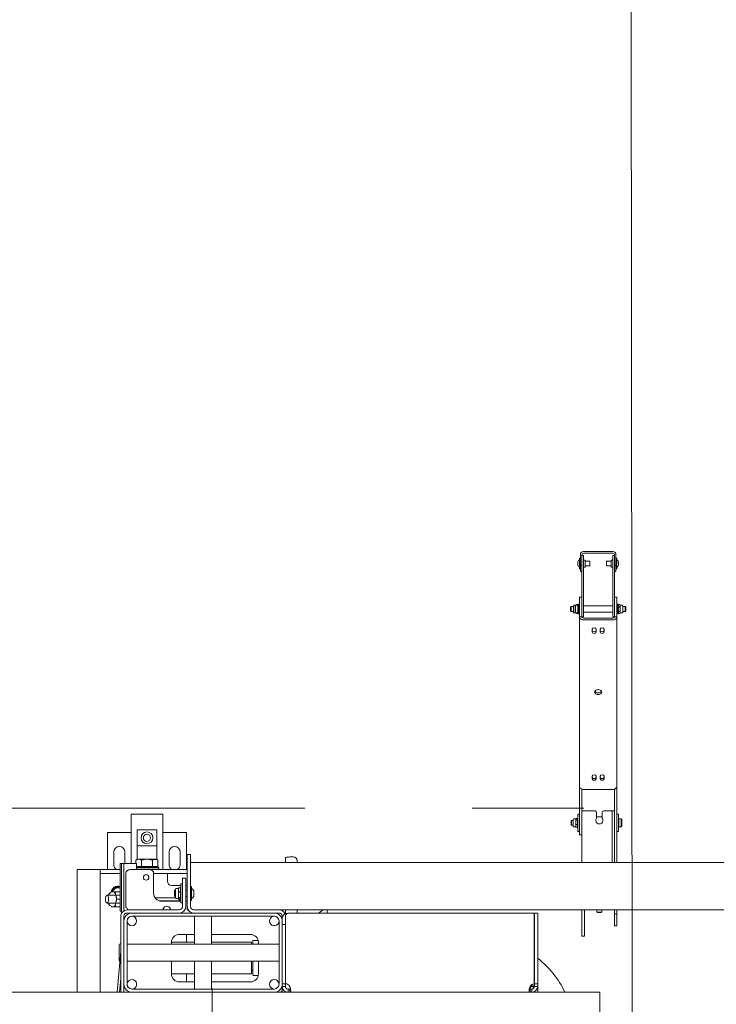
# Model space of a CAD drawing. Header units: centimetres. Extents: x -1436 to 1974, y -887 to 4352.
# Tile 49 of 105: x 501 to 589, y 2709 to 2833. Entities that reach past the tile are written whole.
import ezdxf
from ezdxf.enums import TextEntityAlignment as Align

# ---------------------------------------------------------------- set-up
doc = ezdxf.new("R2010")
doc.units = ezdxf.units.CM
doc.header["$MEASUREMENT"] = 0
doc.linetypes.add('DASHDOT', pattern=[25.4, 12.7, -6.35, 0, -6.35])
doc.linetypes.add('Przerywana podwójnie', pattern=[109.361107, 52.916665, -21.166666, 14.111111, -21.166666])
doc.layers.add('00 - nowa technologia myjni_Nr_pióra__246', color=7, linetype='Continuous', lineweight=20, true_color=0x1db3b3)
doc.layers.add('299-A Wymiary Opisy', color=7, linetype='Continuous')
doc.layers.add('410-K Osie główne', color=7, linetype='Continuous')
doc.layers.add('299-A Wymiary Opisy_Nr_pióra__11', color=7, linetype='Continuous', lineweight=0)
doc.layers.add('410-K Osie główne_Nr_pióra__11', color=7, linetype='Continuous', lineweight=0)
doc.styles.add('STYL_AUTOMATYCZNY_1', font='arial.ttf')
doc.styles.add('STYL_AUTOMATYCZNY_2', font='arial.ttf')
doc.dimstyles.new('STYL_AUTOMATYCZNY__1', dxfattribs={"dimtxt": 13, "dimasz": 7.6, "dimexe": 0.18, "dimexo": 0.0625, "dimgap": 0, "dimtad": 1, "dimdec": 0, "dimzin": 0, "dimdsep": 46, "dimtxsty": 'STYL_AUTOMATYCZNY_1', "dimblk": 'ARROWHEAD_2', "dimblk1": 'ARROWHEAD_2', "dimblk2": 'ARROWHEAD_2', "dimcen": 0.09, "dimclrd": 7, "dimclre": 7, "dimclrt": 7, "dimadec": 0, "dimazin": 0, "dimtfac": 1, "dimtdec": 4, "dimtmove": 0, "dimatfit": 3, "dimfxl": 0, "dimtolj": 1, "dimtzin": 0, "dimarcsym": 0})

# ---------------------------------------------------------------- blocks, each defined once
blk = doc.blocks.new('Standardowy znacznik osi[22]_1', base_point=(-163, 2733.81))
at = {"layer": '410-K Osie główne_Nr_pióra__11', "color": 7, "linetype": 'Przerywana podwójnie', "lineweight": 0}
blk.add_line((-63, 2733.81), (1039.92, 2733.81), dxfattribs=at)
at = {"layer": '410-K Osie główne_Nr_pióra__11', "color": 7, "lineweight": 0, "style": 'STYL_AUTOMATYCZNY_2'}
for tag, p in [('AC_MarkerText_1_0', (-178, 2741.31)), ('AC_MarkerText_1_1', (1154.92, 2741.31))]:
    blk.add_attdef(tag, text='', height=15, dxfattribs=at).set_placement(p, align=Align.TOP_CENTER)
blk = doc.blocks.new('*D80')
at = {"layer": '299-A Wymiary Opisy_Nr_pióra__11', "color": 7, "linetype": 'Continuous', "lineweight": 0}
for p, q in [((62.4, 2870.08), (62.38, 2855.08)), ((621.21, 2869.38), (621.19, 2854.38)), ((65.28, 2867.58), (59.49, 2857.58)), ((618.3, 2856.88), (624.09, 2866.88)), ((62.39, 2862.58), (57.5, 2862.59)), ((621.2, 2861.88), (62.39, 2862.58)), ((626.09, 2861.87), (621.2, 2861.88))]:
    blk.add_line(p, q, dxfattribs=at)
at = {"layer": '299-A Wymiary Opisy_Nr_pióra__11', "color": 7, "lineweight": 0, "insert": (326.92, 2864.85), "char_height": 13, "attachment_point": 7, "rotation": 359.928, "style": 'STYL_AUTOMATYCZNY_1'}
blk.add_mtext('\\A1;{\\pql;\\fArial|b0|i0|c238|p0;\\W1.000000;559}', dxfattribs=at)
blk = doc.blocks.new('ARROWHEAD_2')
at = {"color": 0, "linetype": 'Continuous', "lineweight": 0}
for p, q in [((-0.378, -0.655), (0.378, 0.655)), ((0, 0), (-1, 0))]:
    blk.add_line(p, q, dxfattribs=at)
blk = doc.blocks.new('*D85')
at = {"layer": '299-A Wymiary Opisy_Nr_pióra__11', "color": 7, "linetype": 'Continuous', "lineweight": 0}
for p, q in [((577.75, 3011.49), (577.76, 3006.6)), ((582.76, 3003.72), (572.75, 3009.48)), ((570.26, 3006.59), (585.26, 3006.61)), ((577.76, 3006.6), (578.14, 2700.64)), ((583.14, 2697.76), (573.13, 2703.52)), ((578.14, 2700.64), (578.3, 2570.64))]:
    blk.add_line(p, q, dxfattribs=at)
at = {"layer": '299-A Wymiary Opisy_Nr_pióra__11', "color": 7, "lineweight": 0, "insert": (580.53, 2868.5), "char_height": 13, "attachment_point": 7, "rotation": 270.0718, "style": 'STYL_AUTOMATYCZNY_1'}
blk.add_mtext('\\A1;{\\pql;\\fArial|b0|i0|c238|p0;\\W1.000000;306}', dxfattribs=at)
blk = doc.blocks.new('*D86')
at = {"layer": '299-A Wymiary Opisy_Nr_pióra__11', "color": 7, "linetype": 'Continuous', "lineweight": 0}
for p, q in [((577.76, 3006.6), (578.14, 2700.64)), ((583.14, 2697.76), (573.13, 2703.52)), ((570.64, 2700.64), (585.64, 2700.65)), ((578.14, 2700.64), (578.3, 2570.64)), ((583.31, 2567.76), (573.3, 2573.53)), ((570.8, 2570.64), (585.8, 2570.65))]:
    blk.add_line(p, q, dxfattribs=at)
at = {"layer": '299-A Wymiary Opisy_Nr_pióra__11', "color": 7, "lineweight": 0, "insert": (580.8, 2650.52), "char_height": 13, "attachment_point": 7, "rotation": 270.0718, "style": 'STYL_AUTOMATYCZNY_1'}
blk.add_mtext('\\A1;{\\pql;\\fArial|b0|i0|c238|p0;\\W1.000000;130}', dxfattribs=at)

msp = doc.modelspace()

# ---------------------------------------------------------------- linework, layer by layer
at = {"layer": '00 - nowa technologia myjni_Nr_pióra__246', "color": 132, "linetype": 'Continuous', "lineweight": 20, "true_color": 0x1db3b3}
for p, q in [((571.47, 2764.74), (571.47, 2765.42)), ((571.57, 2765.42), (571.47, 2765.42)), ((571.57, 2765.85), (571.57, 2764.99)), ((571.77, 2765.85), (571.77, 2764.99)), ((571.77, 2765.74), (571.97, 2765.74)), ((571.77, 2765.74), (571.77, 2765.24)), ((571.77, 2764.24), (571.77, 2765.24)), ((575.68, 2766.24), (571.96, 2766.24)), ((575.68, 2766.04), (571.96, 2766.04)), ((571.97, 2765.74), (571.97, 2765.24)), ((571.97, 2764.24), (571.97, 2765.24)), ((575.67, 2765.24), (575.67, 2765.74)), ((575.87, 2765.74), (575.67, 2765.74)), ((575.67, 2765.24), (575.67, 2764.24)), ((575.87, 2764.99), (575.87, 2765.85)), ((576.07, 2764.99), (576.07, 2765.85)), ((576.07, 2765.42), (576.07, 2764.74)), ((576.07, 2765.42), (576.17, 2765.42)), ((576.17, 2765.42), (576.17, 2764.74)), ((571.24, 2764.97), (571.24, 2764.96)), ((571.24, 2764.97), (571.24, 2764.86)), ((571.24, 2764.86), (571.24, 2764.85)), ((571.24, 2764.86), (571.24, 2764.85)), ((571.24, 2764.86), (571.24, 2764.86)), ((571.24, 2764.85), (571.24, 2764.85)), ((571.24, 2764.85), (571.24, 2764.63)), ((571.24, 2764.63), (571.24, 2764.63)), ((571.24, 2764.63), (571.24, 2764.63)), ((571.24, 2764.63), (571.24, 2764.63)), ((571.24, 2764.63), (571.24, 2764.51)), ((571.24, 2764.51), (571.24, 2764.51)), ((571.24, 2764.51), (571.24, 2764.51)), ((571.47, 2764.06), (571.47, 2764.74)), ((571.57, 2764.06), (571.47, 2764.06)), ((571.57, 2764.06), (571.47, 2764.06)), ((571.57, 2764.06), (571.47, 2764.06)), ((571.57, 2764.06), (571.47, 2764.06)), ((571.57, 2764.99), (571.57, 2764.49)), ((571.57, 2764.49), (571.77, 2764.49)), ((571.57, 2764.49), (571.57, 2764.24)), ((571.57, 2764.24), (571.57, 2763.74)), ((571.77, 2764.99), (571.77, 2764.49)), ((571.77, 2764.49), (571.77, 2764.24)), ((571.77, 2764.24), (571.77, 2764.02)), ((571.77, 2764.24), (571.77, 2763.8)), ((571.97, 2764.24), (571.97, 2763.8)), ((572.02, 2765.18), (572.17, 2765.18)), ((572.02, 2764.29), (572.17, 2764.29)), ((572.02, 2764.29), (572.17, 2764.29)), ((572.02, 2764.29), (572.17, 2764.29)), ((572.02, 2764.29), (572.17, 2764.29)), ((572.17, 2765.18), (572.17, 2764.61)), ((572.17, 2765.04), (572.77, 2765.04)), ((572.17, 2764.61), (572.17, 2764.29)), ((572.17, 2764.44), (572.77, 2764.44)), ((572.17, 2764.44), (572.77, 2764.44)), ((572.17, 2764.44), (572.77, 2764.44)), ((572.17, 2764.44), (572.77, 2764.44)), ((572.77, 2765.04), (572.77, 2764.74)), ((572.77, 2764.74), (572.77, 2764.44)), ((574.87, 2764.74), (574.87, 2765.04)), ((575.47, 2765.04), (574.87, 2765.04)), ((574.87, 2764.44), (574.87, 2764.74)), ((575.47, 2764.44), (574.87, 2764.44)), ((575.47, 2764.44), (574.87, 2764.44)), ((575.47, 2764.44), (574.87, 2764.44)), ((575.47, 2764.44), (574.87, 2764.44)), ((575.47, 2764.86), (575.47, 2765.18)), ((575.62, 2765.18), (575.47, 2765.18)), ((575.47, 2764.29), (575.47, 2764.86)), ((575.62, 2764.29), (575.47, 2764.29)), ((575.62, 2764.29), (575.47, 2764.29)), ((575.62, 2764.29), (575.47, 2764.29)), ((575.62, 2764.29), (575.47, 2764.29)), ((575.67, 2763.8), (575.67, 2764.24)), ((575.87, 2764.49), (575.87, 2764.99)), ((576.07, 2764.49), (575.87, 2764.49)), ((575.87, 2764.24), (575.87, 2764.49)), ((575.87, 2764.24), (575.87, 2763.74)), ((575.87, 2763.8), (575.87, 2764.24)), ((576.07, 2765.14), (576.07, 2765.14)), ((576.07, 2764.49), (576.07, 2764.99)), ((576.07, 2764.74), (576.07, 2764.06)), ((576.07, 2764.24), (576.07, 2764.49)), ((576.07, 2764.24), (576.07, 2763.74)), ((576.07, 2764.06), (576.17, 2764.06)), ((576.07, 2764.06), (576.17, 2764.06)), ((576.07, 2764.06), (576.17, 2764.06)), ((576.07, 2764.06), (576.17, 2764.06)), ((576.17, 2764.74), (576.17, 2764.06)), ((576.4, 2764.97), (576.4, 2764.97)), ((576.4, 2764.97), (576.4, 2764.96)), ((576.4, 2764.97), (576.4, 2764.97)), ((576.4, 2764.85), (576.4, 2764.96)), ((576.4, 2764.85), (576.4, 2764.84)), ((576.4, 2764.84), (576.4, 2764.85)), ((576.4, 2764.85), (576.4, 2764.85)), ((576.4, 2764.63), (576.4, 2764.84)), ((576.4, 2764.62), (576.4, 2764.63)), ((576.4, 2764.61), (576.4, 2764.62)), ((576.4, 2764.61), (576.4, 2764.62)), ((576.4, 2764.61), (576.4, 2764.61)), ((576.4, 2764.51), (576.4, 2764.61)), ((576.4, 2764.51), (576.4, 2764.51)), ((576.4, 2764.51), (576.4, 2764.51)), ((571.57, 2763.74), (571.77, 2763.74)), ((571.77, 2763.8), (571.77, 2763.37)), ((571.77, 2758.99), (571.77, 2763.37)), ((571.97, 2763.8), (571.97, 2763.37)), ((571.97, 2758.99), (571.97, 2763.37)), ((575.67, 2763.37), (575.67, 2763.8)), ((575.67, 2763.37), (575.67, 2758.99)), ((575.87, 2763.37), (575.87, 2763.8)), ((576.07, 2763.74), (575.87, 2763.74)), ((575.87, 2763.37), (575.87, 2758.99)), ((571.47, 2758.05), (571.47, 2760.49)), ((571.77, 2760.49), (571.47, 2760.49)), ((575.87, 2760.49), (575.87, 2760.05)), ((575.87, 2760.49), (576.17, 2760.49)), ((576.17, 2760.49), (576.17, 2760.05)), ((570.33, 2759.23), (570.39, 2759.29)), ((570.33, 2759.23), (570.33, 2758.75)), ((570.39, 2759.29), (570.39, 2758.69)), ((570.39, 2759.29), (570.71, 2759.29)), ((570.71, 2759.41), (570.71, 2758.58)), ((570.79, 2759.49), (570.97, 2759.49)), ((570.91, 2759.43), (570.97, 2759.49)), ((570.91, 2758.75), (570.91, 2759.43)), ((570.97, 2758.72), (570.97, 2759.49)), ((571.25, 2759.49), (570.97, 2759.49)), ((571.05, 2759.49), (571.06, 2759.51)), ((571.08, 2759.54), (571.24, 2759.54)), ((571.08, 2759.54), (571.08, 2759.54)), ((571.24, 2759.54), (571.24, 2759.54)), ((571.25, 2758.72), (571.25, 2759.49)), ((571.31, 2759.43), (571.25, 2759.49)), ((571.31, 2759.43), (571.27, 2759.51)), ((571.31, 2759.55), (571.35, 2759.59)), ((571.31, 2759.55), (571.31, 2759.23)), ((571.31, 2759.23), (571.31, 2758.43)), ((571.35, 2759.59), (571.35, 2759.24)), ((571.35, 2759.59), (571.47, 2759.59)), ((571.35, 2759.24), (571.35, 2758.39)), ((575.67, 2759.39), (571.97, 2759.39)), ((575.87, 2760.05), (575.87, 2758.05)), ((576.17, 2760.05), (576.17, 2758.05)), ((576.17, 2759.49), (576.17, 2759.59)), ((576.29, 2759.59), (576.17, 2759.59)), ((576.17, 2758.39), (576.17, 2759.49)), ((576.17, 2758.59), (576.17, 2759.33)), ((576.29, 2759.49), (576.29, 2759.59)), ((576.33, 2759.55), (576.29, 2759.59)), ((576.33, 2759.55), (576.29, 2759.59)), ((576.29, 2758.39), (576.29, 2759.49)), ((576.33, 2759.43), (576.39, 2759.55)), ((576.33, 2759.46), (576.33, 2759.55)), ((576.33, 2758.43), (576.33, 2759.46)), ((576.33, 2758.75), (576.33, 2759.43)), ((576.4, 2759.56), (576.39, 2759.55)), ((576.4, 2759.56), (576.4, 2759.56)), ((576.56, 2759.56), (576.4, 2759.56)), ((576.56, 2759.56), (576.4, 2759.56)), ((576.4, 2759.23), (576.4, 2759.26)), ((576.56, 2759.26), (576.4, 2759.26)), ((576.56, 2759.23), (576.4, 2759.23)), ((576.56, 2759.56), (576.56, 2759.56)), ((576.56, 2759.56), (576.56, 2759.55)), ((576.59, 2759.49), (576.56, 2759.55)), ((576.56, 2759.23), (576.56, 2759.26)), ((576.59, 2759.41), (576.59, 2759.49)), ((576.85, 2759.49), (576.59, 2759.49)), ((576.59, 2758.96), (576.59, 2759.41)), ((576.93, 2758.77), (576.93, 2759.41)), ((577.25, 2759.29), (576.93, 2759.29)), ((577.25, 2758.83), (577.25, 2759.29)), ((577.31, 2759.23), (577.25, 2759.29)), ((577.31, 2758.86), (577.31, 2759.23)), ((570.33, 2758.75), (570.33, 2758.75)), ((570.33, 2758.75), (570.39, 2758.69)), ((570.39, 2758.69), (570.39, 2758.69)), ((570.39, 2758.69), (570.71, 2758.69)), ((570.71, 2758.58), (570.71, 2758.57)), ((570.79, 2758.49), (571.05, 2758.49)), ((570.91, 2758.55), (570.91, 2758.75)), ((570.91, 2758.55), (570.97, 2758.49)), ((570.97, 2758.49), (570.97, 2758.72)), ((571.25, 2758.49), (570.97, 2758.49)), ((571.05, 2758.49), (571.06, 2758.47)), ((571.08, 2758.44), (571.24, 2758.44)), ((571.08, 2758.44), (571.08, 2758.43)), ((571.08, 2758.43), (571.24, 2758.43)), ((571.08, 2758.43), (571.08, 2758.43)), ((571.24, 2758.44), (571.24, 2758.43)), ((571.25, 2758.49), (571.25, 2758.72)), ((571.31, 2758.55), (571.25, 2758.49)), ((571.31, 2758.54), (571.27, 2758.47)), ((571.31, 2758.43), (571.35, 2758.39)), ((571.35, 2758.39), (571.47, 2758.39)), ((571.35, 2758.39), (571.47, 2758.39)), ((571.47, 2758.05), (571.47, 2758.01)), ((571.47, 2758.01), (571.47, 2758)), ((571.77, 2758.01), (571.47, 2758.01)), ((571.47, 2736.57), (571.47, 2758)), ((571.77, 2758.99), (571.77, 2758)), ((571.77, 2758.05), (571.77, 2758.91)), ((571.77, 2758.05), (571.77, 2758.01)), ((571.77, 2758.01), (571.77, 2758)), ((571.77, 2757.99), (571.97, 2757.99)), ((571.97, 2758.99), (571.97, 2757.99)), ((575.67, 2758.59), (571.97, 2758.59)), ((575.67, 2758.59), (571.97, 2758.59)), ((572.02, 2757.82), (575.62, 2757.82)), ((575.67, 2757.99), (575.67, 2758.99)), ((575.87, 2757.99), (575.67, 2757.99)), ((575.87, 2758.91), (575.87, 2758.99)), ((575.87, 2758.01), (575.87, 2758.05)), ((575.87, 2758), (575.87, 2758.01)), ((575.87, 2758.01), (576.17, 2758.01)), ((576.29, 2758.39), (576.17, 2758.39)), ((576.29, 2758.39), (576.17, 2758.39)), ((576.17, 2758.01), (576.17, 2758.05)), ((576.17, 2758), (576.17, 2758.01)), ((576.17, 2736.57), (576.17, 2758)), ((576.33, 2758.43), (576.29, 2758.39)), ((576.33, 2758.43), (576.29, 2758.39)), ((576.33, 2758.54), (576.33, 2758.75)), ((576.33, 2758.54), (576.39, 2758.43)), ((576.4, 2758.42), (576.39, 2758.43)), ((576.4, 2758.66), (576.4, 2758.69)), ((576.56, 2758.69), (576.4, 2758.69)), ((576.56, 2758.66), (576.4, 2758.66)), ((576.56, 2758.42), (576.4, 2758.42)), ((576.56, 2758.66), (576.56, 2758.69)), ((576.56, 2758.69), (576.56, 2758.69)), ((576.59, 2758.49), (576.56, 2758.43)), ((576.56, 2758.42), (576.56, 2758.43)), ((576.59, 2758.72), (576.59, 2758.96)), ((576.59, 2758.54), (576.59, 2758.72)), ((576.59, 2758.49), (576.59, 2758.54)), ((576.85, 2758.49), (576.59, 2758.49)), ((576.59, 2758.49), (576.67, 2758.49)), ((576.93, 2758.57), (576.93, 2758.77)), ((577.25, 2758.69), (576.93, 2758.69)), ((577.25, 2758.69), (577.25, 2758.83)), ((577.31, 2758.75), (577.25, 2758.69)), ((577.31, 2758.75), (577.31, 2758.86)), ((572.02, 2757.61), (575.62, 2757.61)), ((573.07, 2756.09), (573.07, 2756.44)), ((573.57, 2756.09), (573.57, 2756.44)), ((574.07, 2756.09), (574.07, 2756.44)), ((574.57, 2756.09), (574.57, 2756.44)), ((573.07, 2737.53), (573.07, 2737.88)), ((573.57, 2737.53), (573.57, 2737.88)), ((574.07, 2737.53), (574.07, 2737.88)), ((574.57, 2737.53), (574.57, 2737.88)), ((571.47, 2736.57), (571.47, 2736.5)), ((571.47, 2736.5), (571.47, 2736.32)), ((571.47, 2736.32), (571.47, 2736.18)), ((571.47, 2736.18), (571.47, 2730.91)), ((571.77, 2736.23), (571.77, 2736.18)), ((571.77, 2736.18), (571.77, 2731.05)), ((575.62, 2736.18), (572.02, 2736.18)), ((575.62, 2736.18), (572.02, 2736.18)), ((575.87, 2736.18), (575.87, 2736.23)), ((575.87, 2730.28), (575.87, 2736.18)), ((576.17, 2736.5), (576.17, 2736.57)), ((576.17, 2736.5), (576.17, 2736.32)), ((576.17, 2736.18), (576.17, 2736.32)), ((576.17, 2730.28), (576.17, 2736.18)), ((514.77, 2733.08), (515.52, 2733.08)), ((514.77, 2733.08), (514.77, 2726.83)), ((518.02, 2733.08), (515.52, 2733.08)), ((518.02, 2733.08), (518.77, 2733.08)), ((518.77, 2733.08), (518.77, 2726.08)), ((571.25, 2733.08), (571.25, 2731.56)), ((571.25, 2733.08), (571.45, 2733.08)), ((571.45, 2733.08), (571.45, 2731.56)), ((571.77, 2726.98), (571.77, 2733.48)), ((571.77, 2733.48), (572.32, 2733.48)), ((573.42, 2733.48), (572.32, 2733.48)), ((573.62, 2732.62), (573.62, 2733.28)), ((574.32, 2732.62), (574.32, 2733.28)), ((575.52, 2733.48), (574.52, 2733.48)), ((575.57, 2733.48), (575.57, 2732.98)), ((575.87, 2733.48), (575.57, 2733.48)), ((575.57, 2732.98), (575.57, 2726.98)), ((576.19, 2733.08), (576.19, 2731.56)), ((576.19, 2733.08), (576.39, 2733.08)), ((576.39, 2733.08), (576.39, 2731.56)), ((570.39, 2732.21), (570.45, 2732.28)), ((570.39, 2732.21), (570.39, 2731.74)), ((570.39, 2731.74), (570.39, 2731.74)), ((570.39, 2731.74), (570.45, 2731.68)), ((570.45, 2732.28), (570.45, 2731.68)), ((570.45, 2732.28), (570.65, 2732.28)), ((570.45, 2731.68), (570.65, 2731.68)), ((570.45, 2731.68), (570.45, 2731.68)), ((570.45, 2731.68), (570.65, 2731.68)), ((570.65, 2732.39), (570.65, 2731.56)), ((570.73, 2732.48), (570.99, 2732.48)), ((570.99, 2732.48), (571.01, 2732.52)), ((570.99, 2732.48), (570.99, 2732.44)), ((570.99, 2732.44), (570.99, 2732.04)), ((570.99, 2732.04), (570.99, 2731.58)), ((571.02, 2732.54), (571.18, 2732.54)), ((571.02, 2732.54), (571.02, 2732.54)), ((571.02, 2732.34), (571.18, 2732.34)), ((571.02, 2732.34), (571.02, 2732.32)), ((571.02, 2732.32), (571.18, 2732.32)), ((571.02, 2731.77), (571.02, 2731.75)), ((571.02, 2731.77), (571.18, 2731.77)), ((571.02, 2731.75), (571.18, 2731.75)), ((571.18, 2732.54), (571.18, 2732.54)), ((571.18, 2732.34), (571.18, 2732.32)), ((571.18, 2731.77), (571.18, 2731.75)), ((571.19, 2732.52), (571.19, 2732.51)), ((571.25, 2732.42), (571.19, 2732.52)), ((571.25, 2732.42), (571.19, 2732.51)), ((571.45, 2732.68), (571.47, 2732.7)), ((571.45, 2732.68), (571.45, 2732.31)), ((571.45, 2732.31), (571.45, 2731.28)), ((573.62, 2732.73), (574.32, 2732.73)), ((575.87, 2732.1), (575.87, 2726.98)), ((576.19, 2732.43), (576.17, 2732.45)), ((576.19, 2732.43), (576.17, 2732.45)), ((576.39, 2732.42), (576.45, 2732.48)), ((576.39, 2732.42), (576.39, 2731.54)), ((576.45, 2732.48), (576.45, 2731.48)), ((576.45, 2732.48), (576.73, 2732.48)), ((576.79, 2732.42), (576.73, 2732.48)), ((576.73, 2732.48), (576.73, 2731.48)), ((576.79, 2732.42), (576.73, 2732.48)), ((576.79, 2732.42), (576.79, 2731.54)), ((514.77, 2730.75), (511.77, 2730.75)), ((511.77, 2730.75), (511.77, 2726.08)), ((515.52, 2729.08), (515.52, 2731.08)), ((518.02, 2731.08), (515.52, 2731.08)), ((518.02, 2729.08), (518.02, 2731.08)), ((521.77, 2730.75), (518.77, 2730.75)), ((521.77, 2730.75), (521.77, 2726.08)), ((570.65, 2731.56), (570.65, 2731.56)), ((570.73, 2731.48), (570.99, 2731.48)), ((570.73, 2731.48), (570.99, 2731.48)), ((570.99, 2731.58), (570.99, 2731.48)), ((570.99, 2731.48), (570.99, 2731.48)), ((570.99, 2731.48), (571.01, 2731.44)), ((571.02, 2731.41), (571.18, 2731.41)), ((571.02, 2731.41), (571.18, 2731.41)), ((571.02, 2731.41), (571.02, 2731.41)), ((571.02, 2731.41), (571.02, 2731.41)), ((571.18, 2731.41), (571.18, 2731.41)), ((571.18, 2731.41), (571.18, 2731.41)), ((571.25, 2731.53), (571.19, 2731.44)), ((571.25, 2731.53), (571.19, 2731.44)), ((571.25, 2731.56), (571.25, 2730.88)), ((571.25, 2730.88), (571.45, 2730.88)), ((571.25, 2730.88), (571.45, 2730.88)), ((571.45, 2731.56), (571.45, 2730.88)), ((571.45, 2731.28), (571.47, 2731.26)), ((571.47, 2730.48), (571.47, 2730.91)), ((571.77, 2730.48), (571.47, 2730.48)), ((571.77, 2730.48), (571.47, 2730.48)), ((576.19, 2731.53), (576.17, 2731.51)), ((576.19, 2731.53), (576.17, 2731.51)), ((576.19, 2731.56), (576.19, 2730.88)), ((576.19, 2730.88), (576.39, 2730.88)), ((576.19, 2730.88), (576.39, 2730.88)), ((576.39, 2731.56), (576.39, 2730.88)), ((576.39, 2731.54), (576.39, 2731.54)), ((576.39, 2731.54), (576.45, 2731.48)), ((576.45, 2731.48), (576.73, 2731.48)), ((576.45, 2731.48), (576.45, 2731.48)), ((576.45, 2731.48), (576.73, 2731.48)), ((576.79, 2731.54), (576.73, 2731.48)), ((576.79, 2731.54), (576.73, 2731.48)), ((576.73, 2731.48), (576.73, 2731.48)), ((576.73, 2731.48), (576.73, 2731.48)), ((576.79, 2731.54), (576.79, 2731.54)), ((575.87, 2730.28), (575.87, 2729.22)), ((575.87, 2726.98), (575.87, 2729.22)), ((576.17, 2730.28), (576.17, 2729.22)), ((576.17, 2726.98), (576.17, 2729.22)), ((512.57, 2726.68), (512.57, 2728.28)), ((513.97, 2728.28), (513.97, 2726.83)), ((518.02, 2729.08), (515.52, 2729.08)), ((515.52, 2729.08), (515.52, 2727.35)), ((518.02, 2729.08), (518.02, 2727.35)), ((519.57, 2726.68), (519.57, 2728.28)), ((520.97, 2728.28), (520.97, 2726.68)), ((521.87, 2727.98), (521.87, 2727.68)), ((522.27, 2727.98), (521.87, 2727.98)), ((522.27, 2727.98), (522.27, 2727.68)), ((513.37, 2726.33), (513.37, 2726.83)), ((513.37, 2726.83), (513.57, 2726.83)), ((513.87, 2726.83), (513.57, 2726.83)), ((513.57, 2726.33), (513.57, 2726.83)), ((513.87, 2726.33), (513.87, 2726.83)), ((515.08, 2726.83), (513.87, 2726.83)), ((515.47, 2726.83), (515.08, 2726.83)), ((515.57, 2727.38), (515.38, 2727.27)), ((515.38, 2726.83), (515.38, 2727.27)), ((515.47, 2726.83), (515.47, 2726.08)), ((515.57, 2727.38), (515.73, 2727.38)), ((515.73, 2727.38), (516.77, 2727.38)), ((516.08, 2726.46), (516.08, 2727.27)), ((516.77, 2727.38), (517.81, 2727.38)), ((517.46, 2726.46), (517.46, 2727.27)), ((517.81, 2727.38), (517.82, 2727.38)), ((517.81, 2727.38), (517.82, 2727.38)), ((517.82, 2727.38), (517.97, 2727.38)), ((517.97, 2727.38), (518.15, 2727.27)), ((518.15, 2726.46), (518.15, 2727.27)), ((521.87, 2725.56), (521.87, 2727.68)), ((522.27, 2725.56), (522.27, 2727.68)), ((522.27, 2726.98), (590.53, 2726.98)), ((534.27, 2726.98), (534.27, 2727.58)), ((534.82, 2727.67), (535.27, 2727.67)), ((535.77, 2727.19), (535.77, 2726.98)), ((507.97, 2726.08), (508.87, 2726.08)), ((507.97, 2710.58), (507.97, 2726.08)), ((508.87, 2726.08), (510.87, 2726.08)), ((510.87, 2726.08), (510.87, 2725.58)), ((510.87, 2726.08), (511.87, 2726.08)), ((510.87, 2725.58), (511.87, 2725.58)), ((510.87, 2725.58), (510.87, 2725.14)), ((511.87, 2726.08), (513.37, 2726.08)), ((513.37, 2725.58), (511.87, 2725.58)), ((513.37, 2721.33), (513.37, 2726.33)), ((513.57, 2726.33), (513.57, 2720.56)), ((513.87, 2720.87), (513.87, 2726.33)), ((514.12, 2725.58), (514.12, 2722.08)), ((517.12, 2726.08), (514.62, 2726.08)), ((515.47, 2726.46), (516.08, 2726.46)), ((515.52, 2726.38), (515.47, 2726.38)), ((518.27, 2726.3), (515.47, 2726.3)), ((515.52, 2726.46), (515.52, 2726.38)), ((518.19, 2726.38), (515.52, 2726.38)), ((515.64, 2726.38), (515.64, 2726.46)), ((516.08, 2726.46), (517.46, 2726.46)), ((517.12, 2726.08), (521.87, 2726.08)), ((517.46, 2726.46), (518.15, 2726.46)), ((521.87, 2725.58), (517.62, 2725.58)), ((517.62, 2723.08), (517.62, 2725.58)), ((517.89, 2726.38), (517.89, 2726.46)), ((518.02, 2726.46), (518.02, 2726.38)), ((518.19, 2726.38), (518.27, 2726.3)), ((518.27, 2726.3), (518.27, 2726.08)), ((519.37, 2725.58), (519.37, 2725.14)), ((521.87, 2725.56), (521.87, 2724.15)), ((522.27, 2725.56), (522.27, 2724.15)), ((510.87, 2710.58), (510.87, 2725.14)), ((519.37, 2725.14), (519.37, 2724.58)), ((521.07, 2724), (521.07, 2724.25)), ((521.27, 2724.25), (521.07, 2724.25)), ((521.27, 2723.98), (521.27, 2724.98)), ((521.67, 2724.98), (521.27, 2724.98)), ((521.67, 2723.98), (521.67, 2724.98)), ((512.31, 2723.28), (512.3, 2723.24)), ((512.31, 2723.28), (512.53, 2723.28)), ((512.53, 2723.28), (512.74, 2723.28)), ((513.37, 2723.28), (512.74, 2723.28)), ((512.74, 2723.28), (512.85, 2722.8)), ((519.87, 2724.08), (521.07, 2724.08)), ((520.27, 2722.94), (520.27, 2723.45)), ((520.39, 2723.45), (520.27, 2723.45)), ((520.27, 2722.65), (520.27, 2722.94)), ((520.39, 2723.59), (520.39, 2723.17)), ((520.39, 2723.17), (520.39, 2722.51)), ((520.5, 2723.7), (520.74, 2723.7)), ((520.74, 2723.7), (520.75, 2723.72)), ((520.74, 2723.7), (520.74, 2723.5)), ((520.74, 2723.7), (520.74, 2723.7)), ((520.74, 2723.5), (520.74, 2723.19)), ((520.74, 2723.19), (520.74, 2722.87)), ((520.77, 2723.77), (520.77, 2723.76)), ((520.77, 2723.77), (520.98, 2723.77)), ((520.77, 2723.76), (520.98, 2723.76)), ((520.77, 2723.24), (520.98, 2723.24)), ((520.77, 2723.24), (520.77, 2723.21)), ((520.77, 2723.21), (520.98, 2723.21)), ((520.77, 2723.21), (520.77, 2723.21)), ((520.98, 2723.77), (520.98, 2723.76)), ((520.98, 2723.24), (520.98, 2723.21)), ((521.07, 2723.63), (521.02, 2723.72)), ((521.03, 2723.7), (521.03, 2723.7)), ((521.07, 2723.63), (521.03, 2723.7)), ((521.07, 2721.85), (521.07, 2724)), ((521.27, 2721.38), (521.27, 2723.98)), ((521.67, 2724.08), (521.87, 2724.08)), ((521.67, 2723.98), (521.67, 2721.38)), ((521.87, 2723.45), (521.67, 2723.45)), ((521.87, 2724.15), (521.87, 2721.38)), ((522.27, 2721.38), (522.27, 2724.15)), ((522.27, 2722.8), (522.27, 2723.94)), ((522.27, 2723.94), (522.42, 2723.94)), ((522.42, 2723.94), (522.42, 2722.8)), ((522.71, 2723.28), (522.71, 2723.37)), ((522.71, 2722.73), (522.71, 2723.28)), ((511.73, 2722.83), (513.37, 2722.83)), ((511.73, 2721.83), (513.37, 2721.83)), ((512.85, 2721.85), (512.74, 2721.38)), ((512.85, 2722.8), (512.95, 2722.33)), ((512.95, 2722.33), (512.85, 2721.85)), ((513.37, 2722.33), (512.95, 2722.33)), ((514.12, 2722.08), (514.12, 2721.29)), ((520.21, 2722.52), (517.79, 2722.52)), ((520.21, 2722.14), (518.28, 2722.14)), ((521.07, 2722.08), (518.62, 2722.08)), ((520.21, 2722.52), (520.39, 2722.52)), ((520.21, 2722.14), (520.99, 2722.14)), ((520.39, 2722.65), (520.27, 2722.65)), ((520.39, 2722.65), (520.27, 2722.65)), ((520.5, 2722.4), (520.74, 2722.4)), ((520.5, 2722.4), (520.74, 2722.4)), ((520.74, 2722.87), (520.74, 2722.42)), ((520.74, 2722.42), (520.74, 2722.4)), ((520.74, 2722.4), (520.75, 2722.38)), ((520.74, 2722.4), (520.74, 2722.4)), ((520.77, 2722.53), (520.98, 2722.53)), ((520.77, 2722.53), (520.77, 2722.5)), ((520.77, 2722.5), (520.98, 2722.5)), ((520.77, 2722.33), (520.98, 2722.33)), ((520.98, 2722.53), (520.98, 2722.5)), ((521.07, 2722.47), (521.02, 2722.38)), ((521.07, 2722.47), (521.03, 2722.4)), ((521.03, 2722.4), (521.03, 2722.4)), ((521.27, 2721.85), (521.07, 2721.85)), ((521.27, 2721.85), (521.07, 2721.85)), ((521.87, 2722.65), (521.67, 2722.65)), ((521.87, 2722.65), (521.67, 2722.65)), ((521.87, 2722.08), (521.67, 2722.08)), ((522.27, 2722.16), (522.27, 2722.8)), ((522.27, 2722.16), (522.42, 2722.16)), ((522.42, 2722.8), (522.42, 2722.16)), ((512.3, 2721.42), (512.31, 2721.38)), ((512.31, 2721.38), (512.53, 2721.38)), ((512.53, 2721.38), (512.74, 2721.38)), ((513.37, 2721.38), (512.74, 2721.38)), ((513.37, 2720.83), (513.37, 2721.33)), ((513.37, 2720.83), (513.57, 2720.83)), ((514.26, 2720.58), (514.28, 2720.58)), ((520.87, 2720.98), (514.27, 2720.98)), ((514.87, 2720.58), (514.27, 2720.58)), ((514.28, 2720.58), (514.29, 2720.58)), ((514.87, 2720.58), (532.87, 2720.58)), ((521.87, 2721.38), (521.87, 2720.98)), ((521.87, 2720.98), (521.98, 2720.98)), ((522.67, 2720.98), (533.47, 2720.98)), ((533.47, 2720.58), (532.87, 2720.58)), ((533.47, 2720.98), (590.53, 2720.98)), ((534.27, 2720.58), (534.16, 2720.58)), ((534.27, 2720.49), (534.27, 2720.98)), ((534.61, 2720.58), (534.77, 2720.58)), ((534.77, 2720.58), (565.73, 2720.58)), ((535.77, 2720.98), (535.77, 2720.58)), ((538.45, 2720.58), (539.03, 2720.98)), ((539.57, 2720.98), (539.57, 2720.58)), ((565.73, 2711.65), (565.73, 2720.58)), ((565.73, 2720.58), (565.77, 2720.58)), ((566.17, 2720.58), (565.77, 2720.58)), ((565.77, 2720.58), (565.77, 2711.65)), ((566.17, 2711.65), (566.17, 2720.58)), ((571.77, 2720.98), (571.77, 2718.68)), ((572.07, 2720.98), (572.07, 2718.68)), ((573.67, 2720.7), (573.67, 2720.98)), ((573.67, 2720.7), (574.23, 2720.7)), ((573.73, 2720.64), (573.67, 2720.7)), ((573.73, 2720.64), (574.18, 2720.64)), ((574.18, 2720.64), (574.21, 2720.64)), ((574.21, 2720.64), (574.27, 2720.7)), ((574.23, 2720.7), (574.27, 2720.7)), ((574.27, 2720.7), (574.27, 2720.98)), ((575.87, 2720.98), (575.87, 2720.68)), ((575.87, 2720.48), (575.87, 2720.68)), ((575.87, 2720.28), (575.87, 2720.48)), ((575.87, 2720.48), (576.17, 2720.48)), ((576.17, 2720.98), (576.17, 2720.68)), ((576.17, 2720.48), (576.17, 2720.68)), ((576.17, 2720.28), (576.17, 2720.48)), ((513.47, 2720.18), (513.47, 2718.21)), ((513.87, 2720.18), (513.87, 2720.19)), ((513.87, 2720.18), (513.87, 2719.58)), ((513.87, 2719.58), (513.87, 2711.58)), ((514.27, 2719.58), (514.27, 2711.58)), ((514.87, 2720.18), (532.87, 2720.18)), ((522.8, 2716.64), (522.8, 2720.18)), ((524.93, 2716.64), (524.93, 2720.18)), ((524.93, 2716.64), (524.93, 2720.18)), ((533.47, 2711.58), (533.47, 2719.58)), ((533.87, 2720.18), (533.87, 2719.84)), ((533.87, 2719.34), (533.87, 2719.84)), ((533.87, 2711.58), (533.87, 2719.58)), ((533.87, 2719.14), (533.87, 2719.34)), ((534.27, 2711.65), (534.27, 2720.08)), ((575.87, 2719.48), (575.87, 2720.28)), ((575.87, 2718.98), (575.87, 2719.48)), ((576.17, 2719.48), (576.17, 2720.28)), ((576.17, 2718.98), (576.17, 2719.48)), ((513.47, 2718.21), (513.47, 2717.34)), ((533.87, 2711.65), (533.87, 2719.14)), ((533.87, 2719.14), (534.27, 2719.14)), ((571.77, 2718.68), (571.77, 2717.68)), ((572.07, 2718.68), (572.07, 2717.68)), ((575.87, 2718.98), (576.17, 2718.98)), ((513.47, 2716.76), (513.47, 2717.34)), ((513.47, 2716.76), (513.47, 2715.9)), ((522.8, 2716.91), (519.87, 2716.91)), ((519.87, 2716.64), (519.87, 2716.88)), ((519.87, 2716.88), (519.87, 2716.64)), ((520.87, 2717.88), (522.8, 2717.88)), ((522.8, 2717.88), (520.87, 2717.88)), ((521.77, 2717.88), (521.77, 2716.91)), ((524.93, 2717.88), (529.87, 2717.88)), ((529.87, 2717.88), (524.93, 2717.88)), ((529.97, 2716.91), (524.93, 2716.91)), ((529.97, 2716.64), (529.97, 2716.91)), ((530.17, 2716.64), (530.17, 2717.06)), ((530.84, 2717.11), (530.22, 2717.11)), ((530.87, 2716.64), (530.87, 2716.88)), ((572.07, 2717.68), (571.77, 2717.68)), ((513.27, 2716.58), (513.27, 2714.58)), ((513.37, 2716.68), (513.47, 2716.68)), ((513.47, 2715.74), (513.38, 2714.78)), ((513.47, 2715.9), (513.47, 2710.58)), ((533.47, 2716.64), (514.27, 2716.64)), ((513.02, 2710.58), (513.35, 2714.35)), ((513.35, 2714.35), (513.38, 2714.78)), ((533.47, 2714.51), (514.27, 2714.51)), ((522.8, 2714.51), (514.27, 2714.51)), ((519.87, 2712.88), (519.87, 2714.51)), ((519.87, 2714.51), (519.87, 2712.88)), ((522.8, 2710.98), (522.8, 2714.51)), ((524.93, 2710.98), (524.93, 2714.51)), ((524.93, 2710.98), (524.93, 2714.51)), ((533.47, 2714.51), (524.93, 2714.51)), ((529.97, 2712.91), (529.97, 2714.51)), ((530.17, 2712.76), (530.17, 2714.51)), ((530.87, 2712.88), (530.87, 2714.51)), ((513.32, 2710.58), (513.47, 2712.29)), ((522.8, 2712.91), (519.87, 2712.91)), ((522.8, 2711.88), (520.87, 2711.88)), ((521.77, 2712.91), (521.77, 2711.88)), ((529.97, 2712.91), (524.93, 2712.91)), ((529.87, 2711.88), (524.93, 2711.88)), ((530.86, 2712.71), (530.22, 2712.71)), ((566.17, 2710.58), (566.17, 2711.98)), ((339.07, 2710.58), (574.02, 2710.58)), ((513.87, 2711.58), (513.87, 2710.58)), ((532.87, 2710.98), (514.87, 2710.98)), ((532.87, 2710.58), (514.87, 2710.58)), ((532.87, 2710.58), (533.27, 2710.61)), ((533.27, 2710.61), (533.27, 2710.58)), ((533.87, 2711.65), (533.87, 2711.32)), ((533.87, 2711.65), (534.27, 2711.65)), ((533.87, 2711.32), (534.27, 2711.32)), ((533.87, 2711.31), (533.87, 2710.58)), ((534.27, 2711.65), (534.27, 2711.32)), ((534.27, 2711.65), (534.27, 2711.65)), ((534.27, 2711.31), (534.27, 2711.65)), ((534.27, 2710.58), (534.27, 2710.66)), ((534.61, 2710.58), (534.61, 2710.98)), ((534.61, 2710.98), (534.83, 2710.98)), ((534.61, 2710.58), (534.83, 2710.58)), ((534.83, 2710.58), (534.83, 2710.98)), ((534.83, 2710.58), (565.2, 2710.58)), ((534.87, 2711.22), (534.87, 2710.98)), ((565.2, 2710.58), (565.2, 2710.98)), ((565.2, 2710.98), (565.43, 2710.98)), ((565.2, 2710.58), (565.43, 2710.58)), ((565.66, 2711.32), (565.36, 2711.32)), ((565.43, 2710.58), (565.43, 2710.98)), ((566.17, 2711.65), (565.77, 2711.65)), ((565.77, 2711.65), (565.77, 2711.32)), ((566.17, 2711.32), (565.77, 2711.32)), ((565.77, 2710.66), (565.77, 2710.58)), ((566.17, 2711.65), (566.17, 2711.32)), ((574.02, 2710.58), (574.02, 2709.58)), ((574.02, 2709.58), (574.02, 2705.58))]:
    msp.add_line(p, q, dxfattribs=at)
at = {"layer": '00 - nowa technologia myjni_Nr_pióra__246', "color": 132, "linetype": 'DASHDOT', "lineweight": 20, "true_color": 0x1db3b3}
msp.add_line((525.02, 2711.05), (525.02, 2585.6), dxfattribs=at)
at = {"layer": '00 - nowa technologia myjni_Nr_pióra__246', "color": 132, "linetype": 'Continuous', "lineweight": 20, "true_color": 0x1db3b3}
for points in [[(571.27, 2759.51), (571.28, 2759.48), (571.28, 2759.46)], [(576.4, 2759.26), (576.38, 2759.3), (576.37, 2759.34), (576.36, 2759.4), (576.37, 2759.47), (576.38, 2759.51), (576.4, 2759.56)], [(576.4, 2758.69), (576.38, 2758.77), (576.37, 2758.84), (576.36, 2758.96), (576.37, 2759.07), (576.38, 2759.15), (576.4, 2759.23)], [(576.59, 2759.41), (576.58, 2759.47), (576.56, 2759.56)], [(576.56, 2759.26), (576.58, 2759.34), (576.59, 2759.41)], [(576.59, 2758.96), (576.58, 2759.08), (576.56, 2759.23)], [(576.39, 2758.43), (576.38, 2758.46), (576.37, 2758.49), (576.36, 2758.54), (576.37, 2758.59), (576.38, 2758.63), (576.4, 2758.66)], [(576.56, 2758.69), (576.58, 2758.84), (576.59, 2758.96)], [(576.59, 2758.54), (576.58, 2758.59), (576.56, 2758.66)], [(576.56, 2758.43), (576.58, 2758.49), (576.59, 2758.54)], [(570.99, 2732.44), (571, 2732.39), (571.02, 2732.34)], [(571.02, 2732.32), (571, 2732.16), (570.99, 2732.04)], [(570.99, 2732.04), (571, 2731.93), (571.02, 2731.77)], [(571.02, 2731.75), (571, 2731.65), (570.99, 2731.58)], [(571.19, 2732.52), (571.21, 2732.48), (571.22, 2732.44), (571.21, 2732.4), (571.2, 2732.37), (571.18, 2732.34)], [(571.18, 2732.32), (571.2, 2732.23), (571.21, 2732.16), (571.22, 2732.04), (571.21, 2731.93), (571.2, 2731.86), (571.18, 2731.77)], [(571.18, 2731.75), (571.2, 2731.7), (571.21, 2731.65), (571.22, 2731.58), (571.21, 2731.51), (571.2, 2731.46), (571.18, 2731.41)], [(570.99, 2731.58), (571, 2731.51), (571.02, 2731.41)], [(515.38, 2727.27), (515.49, 2727.32), (515.59, 2727.36), (515.66, 2727.37), (515.73, 2727.38)], [(515.73, 2727.38), (515.8, 2727.37), (515.87, 2727.36), (515.97, 2727.32), (516.08, 2727.27)], [(516.08, 2727.27), (516.19, 2727.3), (516.29, 2727.32), (516.49, 2727.36), (516.63, 2727.37), (516.77, 2727.38)], [(516.77, 2727.38), (516.91, 2727.37), (517.05, 2727.36), (517.24, 2727.32), (517.35, 2727.3), (517.46, 2727.27)], [(517.46, 2727.27), (517.57, 2727.32), (517.67, 2727.36), (517.74, 2727.37), (517.81, 2727.38)], [(517.82, 2727.38), (517.87, 2727.37), (517.91, 2727.36), (518.01, 2727.34), (518.08, 2727.31), (518.15, 2727.27)], [(534.82, 2727.67), (534.68, 2727.66), (534.55, 2727.65), (534.43, 2727.63), (534.34, 2727.61), (534.29, 2727.59), (534.27, 2727.58)], [(512.53, 2723.28), (512.42, 2723.27), (512.33, 2723.25), (512.24, 2723.21), (512.16, 2723.16), (512.09, 2723.11), (512.02, 2723.04), (511.95, 2722.95), (511.9, 2722.86), (511.88, 2722.83)], [(520.77, 2723.76), (520.76, 2723.68), (520.75, 2723.61), (520.74, 2723.5)], [(520.74, 2723.5), (520.75, 2723.39), (520.76, 2723.32), (520.77, 2723.24)], [(520.77, 2723.21), (520.76, 2723.11), (520.75, 2723.02), (520.74, 2722.87)], [(521.02, 2723.72), (521, 2723.74), (520.98, 2723.77)], [(520.98, 2723.76), (521, 2723.68), (521.02, 2723.61), (521.03, 2723.54), (521.03, 2723.47), (521.02, 2723.4), (521, 2723.32), (520.98, 2723.24)], [(520.98, 2723.21), (521, 2723.11), (521.02, 2723.01), (521.03, 2722.92), (521.03, 2722.83), (521.02, 2722.73), (521, 2722.63), (520.98, 2722.53)], [(520.74, 2722.87), (520.75, 2722.72), (520.76, 2722.63), (520.77, 2722.53)], [(520.77, 2722.5), (520.76, 2722.48), (520.75, 2722.46), (520.74, 2722.42)], [(520.98, 2722.5), (521, 2722.48), (521.02, 2722.46), (521.03, 2722.43), (521.03, 2722.41), (521.02, 2722.38)], [(521.02, 2722.38), (521, 2722.36), (520.98, 2722.33)], [(512.53, 2721.38), (512.43, 2721.38), (512.33, 2721.4), (512.24, 2721.44), (512.16, 2721.49), (512.08, 2721.55), (512.01, 2721.62), (511.97, 2721.67)], [(534.95, 2710.79), (534.94, 2710.89), (534.93, 2710.99), (534.91, 2711.1), (534.88, 2711.2), (534.83, 2711.32)], [(534.83, 2710.98), (534.87, 2710.98), (534.89, 2710.98), (534.91, 2710.99), (534.93, 2711.01)], [(534.83, 2710.58), (534.87, 2710.58), (534.9, 2710.6), (534.92, 2710.64), (534.94, 2710.68), (534.95, 2710.73), (534.95, 2710.79)], [(565.2, 2711.32), (565.16, 2711.19), (565.12, 2711.07), (565.1, 2710.95), (565.09, 2710.83), (565.09, 2710.79)], [(565.09, 2710.79), (565.09, 2710.7), (565.1, 2710.67), (565.11, 2710.64), (565.13, 2710.61), (565.14, 2710.59), (565.17, 2710.58), (565.2, 2710.58)], [(565.11, 2711.01), (565.13, 2710.99), (565.14, 2710.98), (565.17, 2710.98), (565.2, 2710.98)], [(565.13, 2710.99), (565.16, 2711.01), (565.19, 2711.05), (565.26, 2711.15), (565.31, 2711.23), (565.36, 2711.32)], [(565.54, 2710.99), (565.58, 2711.1), (565.61, 2711.17), (565.66, 2711.32)]]:
    msp.add_lwpolyline(points, dxfattribs=at)
for centre, radius in [((516.77, 2730.08), 0.75), ((516.77, 2730.08), 0.45), ((516.67, 2725.08), 0.35), ((514.87, 2719.58), 0.6)]:
    msp.add_circle(centre, radius, dxfattribs=at)
for centre, radius, start, end in [((571.74, 2764.74), 0.55, 119.4405, 155.4641), ((571.96, 2765.85), 0.39, 90, 180), ((571.96, 2765.85), 0.19, 90, 180), ((572.02, 2765.23), 0.05, 180, 270), ((572.02, 2765.23), 0.05, 180.001, 223.3152), ((572.02, 2765.23), 0.05, 180.001, 223.3264), ((575.62, 2765.23), 0.05, 270, 0), ((575.68, 2765.85), 0.39, 0, 90), ((575.68, 2765.85), 0.19, 0, 90), ((575.9, 2764.74), 0.55, 24.5359, 60.5595), ((571.74, 2764.74), 0.55, 204.5359, 240.5595), ((571.74, 2764.74), 0.55, 225.4699, 240.5595), ((571.74, 2764.74), 0.55, 225.4701, 240.5595), ((572.02, 2764.24), 0.05, 90, 180), ((572.02, 2764.24), 0.05, 90, 180), ((572.02, 2764.24), 0.05, 90, 180), ((572.02, 2764.24), 0.05, 90, 180), ((575.62, 2764.24), 0.05, 0, 90), ((575.9, 2764.74), 0.55, 299.4405, 335.4641), ((575.9, 2764.74), 0.55, 299.4405, 335.4641), ((575.9, 2764.74), 0.55, 299.4405, 335.4641), ((575.9, 2764.74), 0.55, 299.4405, 335.4641), ((575.9, 2764.74), 0.55, 24.5359, 45.4837), ((575.9, 2764.74), 0.55, 24.5359, 45.4834), ((570.79, 2759.41), 0.0812, 90, 180), ((571.18, 2759.46), 0.124, 159.7922, 169.404), ((571.23, 2759.44), 0.186, 146.9513, 159.3039), ((571.12, 2759.42), 0.176, 31.3429, 46.3284), ((576.85, 2759.41), 0.0812, 0, 90), ((570.79, 2758.57), 0.0812, 180, 270), ((571.23, 2758.53), 0.186, 200.6961, 213.0487), ((572.02, 2758.68), 0.97, 191.1618, 194.1701), ((570.62, 2758.69), 0.667, 338.1178, 343.3633), ((571.12, 2758.56), 0.176, 313.6717, 328.6571), ((576.85, 2758.57), 0.0812, 270, 0), ((573.42, 2733.28), 0.2, 0, 90), ((574.52, 2733.28), 0.2, 90, 180), ((575.52, 2733.43), 0.05, 0, 90), ((570.73, 2732.39), 0.0812, 90, 180), ((571.21, 2732.44), 0.222, 159.0963, 179.3409), ((571.32, 2732.4), 0.337, 155.0309, 159.8744), ((570.95, 2732.37), 0.287, 30.2191, 36.5179), ((573.97, 2732.28), 0.45, 147.7958, 32.2042), ((573.42, 2732.62), 0.2, 327.7958, 0), ((574.52, 2732.62), 0.2, 180, 212.2042), ((570.73, 2731.56), 0.0812, 180, 270), ((570.73, 2731.56), 0.0813, 225.4281, 270.0006), ((571.32, 2731.55), 0.337, 200.1256, 204.9691), ((570.95, 2731.58), 0.284, 323.3289, 329.7699), ((570.95, 2731.58), 0.287, 323.4821, 329.7809), ((513.27, 2728.28), 0.7, 0, 180), ((520.27, 2728.28), 0.7, 0, 180), ((513.27, 2726.68), 0.7, 180, 238.9948), ((520.27, 2726.68), 0.7, 180, 238.9948), ((520.27, 2726.68), 0.7, 301.0046, 0), ((514.62, 2725.58), 0.5, 90, 180), ((517.12, 2725.58), 0.5, 0, 90), ((519.87, 2724.58), 0.5, 180, 270), ((513.12, 2723.08), 0.9, 73.8748, 171.7882), ((513.12, 2723.08), 0.9, 90, 171.7882), ((513.12, 2723.08), 0.8, 71.7929, 165.5202), ((513.12, 2723.08), 0.692, 68.817, 163.1919), ((518.62, 2723.08), 1, 180, 270), ((520.5, 2723.59), 0.106, 90, 180), ((520.92, 2723.65), 0.191, 142.6882, 158.8092), ((522.1, 2723.05), 0.7, 32.3957, 63.1076), ((522.61, 2723.37), 0.1, 0, 32.3957), ((512.53, 2722.33), 1, 160.1908, 199.8095), ((512.67, 2722.16), 0.853, 203.3047, 215.3584), ((520.5, 2722.51), 0.106, 180, 270), ((520.85, 2722.42), 0.111, 180.4267, 200.6085), ((520.92, 2722.45), 0.191, 201.1908, 217.3118), ((522.1, 2723.05), 0.7, 296.8924, 327.6043), ((522.61, 2722.73), 0.1, 327.6043, 0), ((514.27, 2720.18), 0.8, 90, 180), ((514.87, 2719.58), 1, 90, 180), ((514.27, 2720.18), 0.4, 90, 180), ((513.82, 2720.83), 0.55, 32.7661, 57.2339), ((513.34, 2720.71), 1.03, 14.863, 23.7093), ((513.34, 2720.71), 1.03, 14.8631, 23.7093), ((519.77, 2720.84), 1.01, 163.3988, 172.1426), ((519.77, 2720.84), 1.01, 163.3988, 172.1426), ((519.27, 2720.93), 0.5, 23.5782, 156.4218), ((518.76, 2720.84), 1.01, 7.8537, 16.6011), ((520.87, 2721.38), 0.4, 270, 0), ((520.87, 2721.38), 0.8, 270, 0), ((522.67, 2721.38), 0.8, 180, 269.0735), ((522.67, 2721.38), 0.4, 180, 270), ((532.87, 2719.58), 1, 0, 90), ((533.47, 2720.18), 0.8, 21.0156, 90), ((533.47, 2720.18), 0.4, 0, 90), ((534.61, 2719.84), 0.74, 90, 180), ((534.77, 2720.08), 0.5, 90, 180), ((514.87, 2719.58), 0.6, 90, 180), ((532.87, 2719.58), 0.6, 45.5024, 357.943), ((532.87, 2719.58), 0.6, 0, 90), ((520.87, 2716.88), 1, 90, 180), ((520.87, 2716.88), 1, 90, 180), ((529.87, 2716.88), 1, 0, 90), ((530.27, 2716.71), 0.3, 180, 193.9142), ((530.22, 2717.06), 0.05, 90, 180), ((513.37, 2716.58), 0.1, 90, 180), ((513.37, 2714.58), 0.1, 180, 263.996), ((559.32, 2705.88), 11.3, 24.5573, 52.7191), ((530.27, 2713.11), 0.3, 109.4714, 180), ((514.87, 2711.58), 0.6, 272.0402, 225.4498), ((520.87, 2712.88), 1, 180, 270), ((529.87, 2712.88), 1, 270, 0), ((530.22, 2712.76), 0.05, 180, 270), ((532.87, 2711.58), 0.6, 0, 270), ((514.87, 2711.58), 1, 180, 270), ((514.87, 2711.58), 0.6, 180, 270), ((532.87, 2711.58), 1, 270, 0), ((532.87, 2711.58), 0.6, 270, 0), ((533.62, 2710.83), 0.25, 270, 0), ((533.47, 2710.83), 0.4, 321.3208, 0), ((534.61, 2711.32), 0.74, 180, 270), ((534.21, 2710.92), 0.74, 32.6268, 85.4283), ((534.61, 2711.32), 0.34, 180, 270), ((565.83, 2710.92), 0.74, 97.6869, 147.3732), ((565.43, 2711.32), 0.74, 270, 0), ((565.43, 2711.32), 0.34, 270, 0)]:
    msp.add_arc(centre, radius, start, end, dxfattribs=at)
for centre, major_axis, ratio, start_param, end_param in [((572.02, 2758), (0.55, 0), 0.707107, 3.141593, 4.712389), ((572.02, 2758), (0.25, 0), 0.707107, 3.141593, 4.712389), ((575.62, 2758), (-0.55, 0), 0.707107, 1.570796, 3.141593), ((575.62, 2758), (-0.25, 0), 0.707107, 1.570796, 3.141593), ((573.32, 2756.44), (-0.25, 0), 0.707107, 3.141593, 6.283185), ((573.32, 2756.44), (-0.25, 0), 0.707107, 3.141593, 6.283185), ((574.32, 2756.44), (-0.25, 0), 0.707107, 3.141593, 6.283185), ((574.32, 2756.44), (-0.25, 0), 0.707107, 3.141593, 6.283185), ((573.32, 2756.3), (-0.25, 0), 0.707107, 0, 3.141593), ((573.32, 2756.09), (-0.25, 0), 0.707107, 0, 3.141593), ((574.32, 2756.3), (-0.25, 0), 0.707107, 0, 3.141593), ((574.32, 2756.09), (-0.25, 0), 0.707107, 0, 3.141593), ((573.82, 2748.49), (0.45, 0), 0.707107, 1.570796, 3.141593), ((573.82, 2748.49), (-0.45, 0), 0.707107, 0, 3.141593), ((573.82, 2748.49), (0.45, 0), 0.707107, 1.570796, 2.801911), ((573.82, 2748.7), (-0.45, 0), 0.707107, 0.339702, 2.80189), ((573.82, 2748.49), (-0.45, 0), 0.707107, 3.141593, 4.712389), ((573.82, 2748.49), (-0.45, 0), 0.707107, 3.141593, 4.712389), ((573.32, 2737.88), (-0.25, 0), 0.707107, 3.141593, 6.283185), ((573.32, 2737.88), (-0.25, 0), 0.707107, 3.141593, 6.283185), ((574.32, 2737.88), (-0.25, 0), 0.707107, 3.141593, 6.283185), ((574.32, 2737.88), (-0.25, 0), 0.707107, 3.141593, 6.283185), ((573.32, 2737.74), (-0.25, 0), 0.707107, 0, 3.141593), ((573.32, 2737.53), (-0.25, 0), 0.707107, 0, 3.141593), ((574.32, 2737.74), (-0.25, 0), 0.707107, 0, 3.141593), ((574.32, 2737.53), (-0.25, 0), 0.707107, 0, 3.141593), ((572.02, 2736.57), (0.55, 0), 0.707107, 3.141593, 4.712389), ((572.02, 2736.57), (0.55, 0), 0.707107, 4.240382, 4.712389), ((575.62, 2736.57), (-0.55, 0), 0.707107, 1.570796, 3.141593), ((575.62, 2736.57), (-0.55, 0), 0.707107, 1.570796, 2.04276), ((575.62, 2736.57), (-0.55, 0), 0.707107, 3.123959, 3.141593), ((535.27, 2727.19), (0.5, 0), 0.953717, 0, 1.570796), ((535.27, 2727.19), (-0.5, 0), 0.953717, 3.141593, 3.911527), ((535.27, 2727.1), (-0.5, 0), 0.953717, 3.141593, 3.146203), ((535.27, 2727.1), (0.5, 0), 0.953717, 0, 0.00461), ((512.53, 2722.33), (0, -0.95), 0.390731, 0, 3.141593), ((511.73, 2722.33), (0, 0.5), 0.390731, 0.5, 0.826061), ((511.73, 2722.33), (0, 0.5), 0.390731, 2.315548, 3.141623), ((511.73, 2722.33), (0, 0.5), 0.390731, 0.000031, 0.5), ((511.73, 2722.33), (0, 0.5), 0.390731, 3.141623, 6.283216), ((520.99, 2722.33), (0, 0.19), 0.920505, 1.570796, 3.141593), ((520.99, 2722.33), (0, 0.19), 0.920505, 1.524069, 1.570796), ((520.99, 2722.33), (0, 0.19), 0.920505, 3.141593, 3.588395), ((565.78, 2710.92), (0, 0.74), 0.675725, 0.181066, 1.001351), ((566.08, 2710.92), (0, 0.74), 0.675725, 0.669515, 1.001351), ((565.78, 2710.92), (0, 0.74), 0.675725, 0.031009, 0.111246)]:
    msp.add_ellipse(centre, major_axis=major_axis, ratio=ratio, start_param=start_param, end_param=end_param, dxfattribs=at)
for p in [(571.24, 2758.43), (576.4, 2758.69), (571.18, 2731.41), (520.98, 2723.21)]:
    msp.add_point(p, dxfattribs=at)

# ---------------------------------------------------------------- block references
at = {"layer": '410-K Osie główne', "color": 7, "linetype": 'Continuous', "lineweight": 20}
msp.add_blockref('Standardowy znacznik osi[22]_1', (-163, 2733.81), dxfattribs=at)

# ---------------------------------------------------------------- dimensions: what is measured, and where the dimension line sits
at = {"layer": '299-A Wymiary Opisy', "color": 7, "linetype": 'Continuous', "lineweight": 0}
for base, p1, p2, angle, picture, middle, turn in [((578.14, 2700.64), (621.38, 3006.65), (621.76, 2700.7), 270.0718, '*D85', (587.05, 2853.66), 270.0718), ((62.39, 2862.58), (621.38, 3006.65), (60.72, 1533.25), 179.928, '*D80', (341.77, 2871.33), 359.928), ((578.3, 2570.64), (621.76, 2700.7), (621.93, 2570.7), 270.0718, '*D86', (587.32, 2635.69), 270.0718)]:
    dim = msp.add_linear_dim(base=base, p1=p1, p2=p2, angle=angle, dimstyle='STYL_AUTOMATYCZNY__1', dxfattribs=at)
    dim.commit()
    dim.dimension.update_dxf_attribs({"geometry": picture, "text_midpoint": middle, "dimtype": 160, "text_rotation": turn})

doc.saveas('drawing.dxf')
